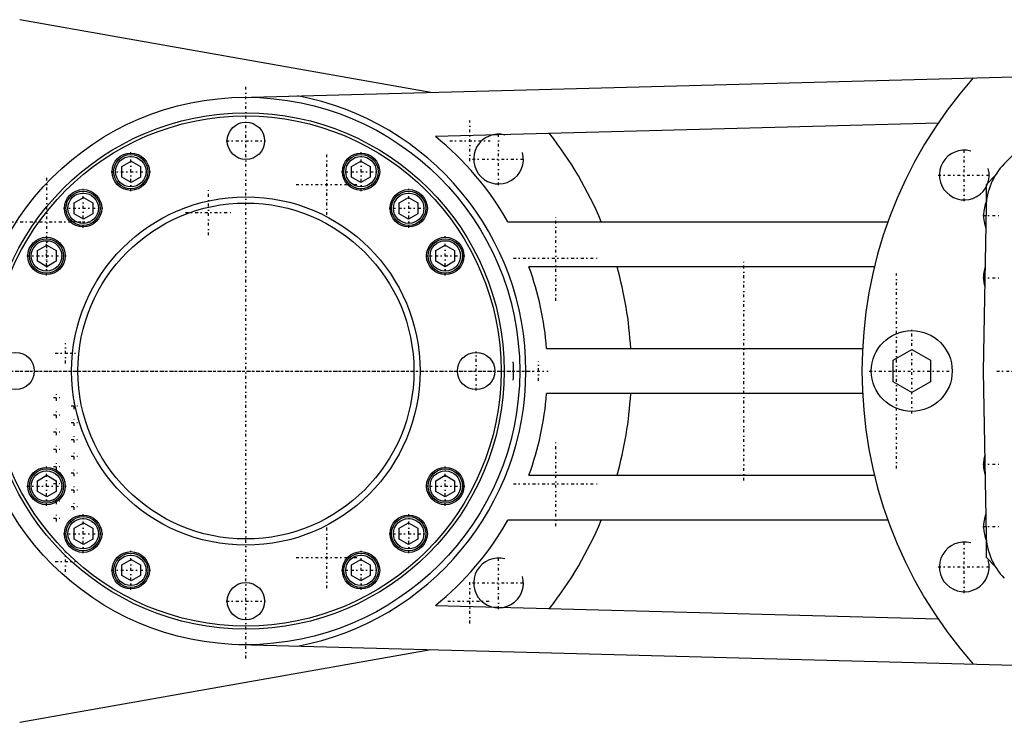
# Model space of a CAD drawing. Extents: x -344 to 171, y -70 to 70.
# Tile 3 of 4: x -206 to -48, y -56 to 56. Entities that reach past the tile are written whole.
import ezdxf

# ---------------------------------------------------------------- set-up
doc = ezdxf.new("R2010")
doc.units = 0
doc.linetypes.add('CENTER', pattern=[1.5, 0.45, -0.5, 0.05, -0.5])
for name, color, linetype in [('AM_0', 7, 'CONTINUOUS'), ('AM_10', 7, 'CONTINUOUS'), ('AM_7', 7, 'CENTER')]:
    doc.layers.add(name, color=color, linetype=linetype)

msp = doc.modelspace()

# ---------------------------------------------------------------- linework, layer by layer
at = {"layer": 'AM_0', "color": 7, "linetype": 'CONTINUOUS'}
for p, q in [((-206.35, 56.48), (-140.3, 44.8)), ((-171.16, 43.98), (-33.88, 47.62)), ((-33.91, 47.59), (-48.13, 33.3)), ((-58.78, 39.83), (-139.54, 37.69)), ((-189.96, 32.89), (-188.46, 33.75)), ((-188.46, 33.75), (-186.96, 32.89)), ((-153.04, 32.89), (-151.54, 33.75)), ((-151.54, 33.75), (-150.04, 32.89)), ((-189.96, 31.16), (-189.96, 32.89)), ((-186.96, 32.89), (-186.96, 31.16)), ((-153.04, 31.16), (-153.04, 32.89)), ((-150.04, 32.89), (-150.04, 31.16)), ((-188.46, 30.29), (-189.96, 31.16)), ((-186.96, 31.16), (-188.46, 30.29)), ((-151.54, 30.29), (-153.04, 31.16)), ((-150.04, 31.16), (-151.54, 30.29)), ((-51, 30), (-49.63, 31.37)), ((-51, 27.26), (-51, 30)), ((-197.62, 27.02), (-196.12, 27.88)), ((-197.62, 25.29), (-197.62, 27.02)), ((-196.12, 27.88), (-194.62, 27.02)), ((-194.62, 27.02), (-194.62, 25.29)), ((-145.38, 27.02), (-143.88, 27.88)), ((-145.38, 25.29), (-145.38, 27.02)), ((-143.88, 27.88), (-142.38, 27.02)), ((-142.38, 27.02), (-142.38, 25.29)), ((-51.04, 26.42), (-51.5, 0)), ((-196.12, 24.42), (-197.62, 25.29)), ((-194.62, 25.29), (-196.12, 24.42)), ((-143.88, 24.42), (-145.38, 25.29)), ((-142.38, 25.29), (-143.88, 24.42)), ((-127.9, 24), (-66.82, 24)), ((-203.5, 19.37), (-202, 20.23)), ((-203.5, 17.63), (-203.5, 19.37)), ((-202, 20.23), (-200.5, 19.37)), ((-200.5, 19.37), (-200.5, 17.63)), ((-139.5, 19.37), (-138, 20.23)), ((-139.5, 17.63), (-139.5, 19.37)), ((-138, 20.23), (-136.5, 19.37)), ((-136.5, 19.37), (-136.5, 17.63)), ((-202, 16.77), (-203.5, 17.63)), ((-200.5, 17.63), (-202, 16.77)), ((-138, 16.77), (-139.5, 17.63)), ((-136.5, 17.63), (-138, 16.77)), ((-69, 16.73), (-124.52, 16.73)), ((-121.68, 3.63), (-70.91, 3.63)), ((-66, 1.73), (-63, 3.46)), ((-63, 3.46), (-60, 1.73)), ((-66, -1.73), (-66, 1.73)), ((-60, 1.73), (-60, -1.73)), ((-51.5, 0), (-51.04, -26.42)), ((-63, -3.46), (-66, -1.73)), ((-60, -1.73), (-63, -3.46)), ((-70.91, -3.63), (-121.68, -3.63)), ((-203.5, -17.63), (-202, -16.77)), ((-202, -16.77), (-200.5, -17.63)), ((-139.5, -17.63), (-138, -16.77)), ((-138, -16.77), (-136.5, -17.63)), ((-124.52, -16.73), (-69, -16.73)), ((-203.5, -19.37), (-203.5, -17.63)), ((-200.5, -17.63), (-200.5, -19.37)), ((-139.5, -19.37), (-139.5, -17.63)), ((-136.5, -17.63), (-136.5, -19.37)), ((-202, -20.23), (-203.5, -19.37)), ((-200.5, -19.37), (-202, -20.23)), ((-138, -20.23), (-139.5, -19.37)), ((-136.5, -19.37), (-138, -20.23)), ((-197.62, -25.29), (-196.12, -24.42)), ((-197.62, -27.02), (-197.62, -25.29)), ((-196.12, -24.42), (-194.62, -25.29)), ((-194.62, -25.29), (-194.62, -27.02)), ((-145.38, -25.29), (-143.88, -24.42)), ((-145.38, -27.02), (-145.38, -25.29)), ((-143.88, -24.42), (-142.38, -25.29)), ((-142.38, -25.29), (-142.38, -27.02)), ((-66.82, -24), (-127.9, -24)), ((-196.12, -27.88), (-197.62, -27.02)), ((-194.62, -27.02), (-196.12, -27.88)), ((-143.88, -27.88), (-145.38, -27.02)), ((-142.38, -27.02), (-143.88, -27.88)), ((-51, -30), (-51, -27.26)), ((-49.63, -31.37), (-51, -30)), ((-189.96, -31.16), (-188.46, -30.29)), ((-189.96, -32.89), (-189.96, -31.16)), ((-188.46, -30.29), (-186.96, -31.16)), ((-186.96, -31.16), (-186.96, -32.89)), ((-153.04, -31.16), (-151.54, -30.29)), ((-153.04, -32.89), (-153.04, -31.16)), ((-151.54, -30.29), (-150.04, -31.16)), ((-150.04, -31.16), (-150.04, -32.89)), ((-188.46, -33.75), (-189.96, -32.89)), ((-186.96, -32.89), (-188.46, -33.75)), ((-151.54, -33.75), (-153.04, -32.89)), ((-150.04, -32.89), (-151.54, -33.75)), ((-139.54, -37.69), (-58.78, -39.83)), ((-171.16, -43.98), (-33.88, -47.62)), ((-140.3, -44.8), (-206.35, -56.48))]:
    msp.add_line(p, q, dxfattribs=at)
for centre, radius in [((-170, 0), 44), ((-170, 0), 41.5), ((-170, 0), 41), ((-170, 37), 3), ((-188.5, 32.04), 3), ((-151.5, 32.04), 3), ((-188.5, 32.04), 2.75), ((-188.5, 32.04), 2.45), ((-151.5, 32.04), 2.75), ((-151.5, 32.04), 2.45), ((-196.16, 26.16), 3), ((-196.16, 26.16), 2.75), ((-196.16, 26.16), 2.45), ((-143.84, 26.16), 3), ((-143.84, 26.16), 2.75), ((-143.84, 26.16), 2.45), ((-170, 0), 28), ((-170, 0), 27), ((-202.04, 18.5), 3), ((-202.04, 18.5), 2.75), ((-202.04, 18.5), 2.45), ((-137.96, 18.5), 3), ((-137.96, 18.5), 2.75), ((-137.96, 18.5), 2.45), ((-63, 0), 6.5), ((-207, 0), 3), ((-133, 0), 3), ((-202.04, -18.5), 3), ((-202.04, -18.5), 2.75), ((-137.96, -18.5), 3), ((-137.96, -18.5), 2.75), ((-202.04, -18.5), 2.45), ((-137.96, -18.5), 2.45), ((-196.16, -26.16), 3), ((-196.16, -26.16), 2.75), ((-196.16, -26.16), 2.45), ((-143.84, -26.16), 3), ((-143.84, -26.16), 2.75), ((-143.84, -26.16), 2.45), ((-188.5, -32.04), 3), ((-188.5, -32.04), 2.75), ((-188.5, -32.04), 2.45), ((-151.5, -32.04), 3), ((-151.5, -32.04), 2.75), ((-151.5, -32.04), 2.45), ((-170, -37), 3)]:
    msp.add_circle(centre, radius, dxfattribs=at)
for centre, radius, start, end in [((0, 0), 71, 138.4306, 221.5694), ((-170, 0), 45, 280.5847, 79.4153), ((-170, 0), 61.95, 22.7984, 38.0407), ((-170, 0), 48.46, 29.6933, 51.0546), ((-41.04, 26.25), 10, 135.1327, 179), ((-45.8, 25), 5.67, 156.1472, 200.846), ((-170, 0), 48.46, 4.3018, 20.2023), ((-170, 0), 61.95, 3.3638, 15.6724), ((-45.8, 15), 5.67, 162.5298, 195.4702), ((-170, 0), 43, 358.0009, 1.9991), ((-170, 0), 48.46, 339.7977, 355.6982), ((-170, 0), 61.95, 344.3276, 356.6362), ((-45.8, -15), 5.67, 164.5298, 197.4702), ((-45.8, -25), 5.67, 159.154, 203.8528), ((-170, 0), 48.46, 308.9454, 330.3067), ((-170, 0), 61.95, 321.9593, 337.2016), ((-41.04, -26.25), 10, 181, 224.8673)]:
    msp.add_arc(centre, radius, start, end, dxfattribs=at)
at = {"layer": 'AM_10', "color": 7, "linetype": 'CONTINUOUS'}
for centre in [(-129.4, 34.07), (-54.56, 31.5), (-54.56, -31.5), (-129.4, -34.07)]:
    msp.add_arc(centre, 4, 75, 15, dxfattribs=at)
at = {"layer": 'AM_7', "color": 4, "linetype": 'CENTER'}
for p, q in [((-170, -46.2), (-170, 46.2)), ((-170, -46.2), (-170, 46.2)), ((-134, 33.74), (-134, 40.26)), ((-129.4, 29.87), (-129.4, 38.27)), ((-173.15, 37), (-166.85, 37)), ((-137.25, 37), (-130.75, 37)), ((-188.5, 28.89), (-188.5, 35.19)), ((-157, 25.08), (-157, 34.92)), ((-151.5, 28.89), (-151.5, 35.19)), ((-54.56, 27.3), (-54.56, 35.7)), ((-133.6, 34.07), (-125.2, 34.07)), ((-191.65, 32.04), (-185.35, 32.04)), ((-154.65, 32.04), (-148.35, 32.04)), ((-202, 16.65), (-202, 31.35)), ((-58.76, 31.5), (-50.36, 31.5)), ((-196.16, 23.01), (-196.16, 29.31)), ((-176, 21.82), (-176, 29.17)), ((-161.92, 30), (-152.08, 30)), ((-143.84, 23.01), (-143.84, 29.31)), ((-199.31, 26.16), (-193.01, 26.16)), ((-179.68, 25.5), (-172.32, 25.5)), ((-146.99, 26.16), (-140.69, 26.16)), ((-209.35, 24), (-194.65, 24)), ((-120.2, 11.3), (-120.2, 24.95)), ((-51.6, 25), (-48.67, 25)), ((-202.04, 15.35), (-202.04, 21.65)), ((-137.96, 15.35), (-137.96, 21.65)), ((-205.19, 18.5), (-198.89, 18.5)), ((-141.11, 18.5), (-134.81, 18.5)), ((-127.02, 18.13), (-113.37, 18.13)), ((-90, -17.6), (-90, 17.6)), ((-65.45, -15.67), (-65.45, 15.68)), ((-51.6, 15), (-48.67, 15)), ((-63, -6.83), (-63, 6.83)), ((-199, 1.22), (-199, 4.48)), ((-200.63, 2.85), (-197.37, 2.85)), ((-133, -3.15), (-133, 3.15)), ((-216.2, 0), (-121.42, 0)), ((-123, -1.57), (-123, 1.57)), ((-49.35, 0), (49.35, 0)), ((-230.35, 0), (-123.8, 0)), ((-69.83, 0), (-56.17, 0)), ((-200.94, -4.26), (-199.9, -4.26)), ((-200.42, -4.79), (-200.42, -3.74)), ((-198.1, -5.59), (-197.06, -5.59)), ((-197.58, -6.12), (-197.58, -5.07)), ((-200.94, -7.03), (-199.9, -7.03)), ((-200.42, -7.56), (-200.42, -6.51)), ((-197.58, -8.82), (-197.58, -7.77)), ((-200.42, -10.32), (-200.42, -9.28)), ((-198.1, -8.29), (-197.06, -8.29)), ((-200.94, -9.8), (-199.9, -9.8)), ((-198.1, -10.99), (-197.06, -10.99)), ((-197.58, -11.52), (-197.58, -10.46)), ((-200.94, -12.57), (-199.9, -12.57)), ((-200.42, -13.1), (-200.42, -12.04)), ((-120.2, -24.95), (-120.2, -11.3)), ((-198.1, -13.69), (-197.06, -13.69)), ((-197.58, -14.21), (-197.58, -13.16)), ((-202.04, -21.65), (-202.04, -15.35)), ((-200.94, -15.34), (-199.9, -15.34)), ((-200.42, -15.87), (-200.42, -14.81)), ((-137.96, -21.65), (-137.96, -15.35)), ((-51.6, -15), (-48.67, -15)), ((-198.1, -16.39), (-197.06, -16.39)), ((-197.58, -16.91), (-197.58, -15.87)), ((-205.19, -18.5), (-198.89, -18.5)), ((-200.94, -18.11), (-199.9, -18.11)), ((-200.42, -18.64), (-200.42, -17.59)), ((-197.58, -19.61), (-197.58, -18.57)), ((-141.11, -18.5), (-134.81, -18.5)), ((-127.02, -18.13), (-113.37, -18.13)), ((-200.42, -21.41), (-200.42, -20.36)), ((-198.1, -19.09), (-197.06, -19.09)), ((-200.94, -20.88), (-199.9, -20.88)), ((-198.1, -21.79), (-197.06, -21.79)), ((-197.58, -22.32), (-197.58, -21.27)), ((-200.94, -23.65), (-199.9, -23.65)), ((-200.42, -24.18), (-200.42, -23.12)), ((-196.16, -29.31), (-196.16, -23.01)), ((-143.84, -29.31), (-143.84, -23.01)), ((-157, -34.92), (-157, -25.08)), ((-51.6, -25), (-48.67, -25)), ((-199.31, -26.16), (-193.01, -26.16)), ((-146.99, -26.16), (-140.69, -26.16)), ((-54.56, -35.7), (-54.56, -27.3)), ((-199, -32.28), (-199, -29.02)), ((-188.5, -35.19), (-188.5, -28.89)), ((-161.92, -30), (-152.08, -30)), ((-151.5, -35.19), (-151.5, -28.89)), ((-129.4, -38.27), (-129.4, -29.87)), ((-200.63, -30.65), (-197.37, -30.65)), ((-58.76, -31.5), (-50.36, -31.5)), ((-191.65, -32.04), (-185.35, -32.04)), ((-154.65, -32.04), (-148.35, -32.04)), ((-134, -40.57), (-134, -33.43)), ((-133.6, -34.07), (-125.2, -34.07)), ((-173.15, -37), (-166.85, -37)), ((-137.57, -37), (-130.43, -37))]:
    msp.add_line(p, q, dxfattribs=at)

doc.saveas('drawing.dxf')
